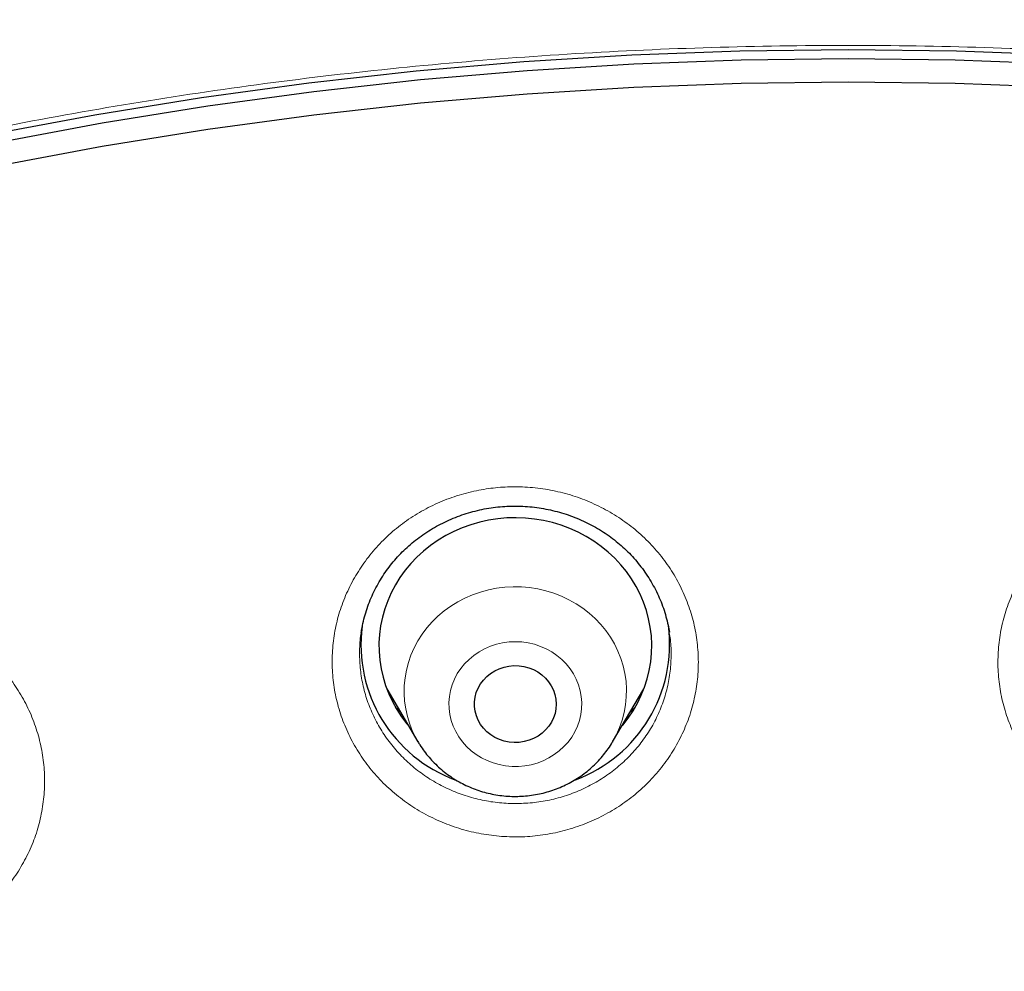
# Model space of a CAD drawing. Header units: millimetres. Extents: x 8 to 961, y 12 to 950.
# Tile 43 of 171: x 331 to 342, y 834 to 844. Entities that reach past the tile are written whole.
import ezdxf

# ---------------------------------------------------------------- set-up
doc = ezdxf.new("R2010")
doc.units = ezdxf.units.MM

msp = doc.modelspace()

# ---------------------------------------------------------------- linework, layer by layer
at = {"color": 7, "linetype": 'Continuous', "lineweight": 30}
for p, q in [((334.746, 837.307), (334.746, 837.303)), ((338.132, 837.3), (338.131, 837.304)), ((335.026, 836.682), (335.369, 836.099)), ((337.509, 836.099), (337.853, 836.682)), ((337.749, 836.471), (337.7, 836.423)), ((337.509, 836.099), (337.507, 836.095))]:
    msp.add_line(p, q, dxfattribs=at)
at = {"color": 252, "linetype": 'Continuous', "lineweight": 0}
msp.add_line((337.75, 836.472), (337.701, 836.425), dxfattribs=at)
at = {"color": 7, "linetype": 'Continuous', "lineweight": 30, "flags": 128}
for points in [[(330.649, 842.778), (331.816, 842.996), (332.989, 843.186), (334.167, 843.346), (335.348, 843.478), (336.533, 843.58), (337.72, 843.653), (338.909, 843.697), (340.099, 843.712), (341.289, 843.697), (342.478, 843.653)], [(330.743, 842.69), (331.898, 842.906), (333.059, 843.093), (334.225, 843.252), (335.395, 843.382), (336.568, 843.483), (337.744, 843.556), (338.921, 843.599), (340.099, 843.614)], [(340.099, 843.614), (341.277, 843.599), (342.454, 843.556)], [(330.743, 842.433), (331.898, 842.649), (333.059, 842.836), (334.225, 842.995), (335.395, 843.125), (336.568, 843.227), (337.744, 843.299), (338.921, 843.343), (340.099, 843.357)], [(340.099, 843.357), (341.277, 843.343), (342.454, 843.299)], [(337.615, 836.278), (337.62, 836.284), (337.68, 836.361), (337.734, 836.441), (337.782, 836.525), (337.824, 836.612), (337.86, 836.701), (337.889, 836.792), (337.912, 836.885), (337.928, 836.979), (337.937, 837.074), (337.939, 837.169), (337.935, 837.264), (337.923, 837.359), (337.905, 837.452), (337.88, 837.545), (337.849, 837.635), (337.811, 837.723), (337.767, 837.809), (337.717, 837.892), (337.661, 837.971), (337.6, 838.047), (337.533, 838.118), (337.461, 838.186), (337.385, 838.248), (337.304, 838.306), (337.219, 838.358), (337.131, 838.405), (337.039, 838.446), (336.945, 838.481), (336.849, 838.51), (336.75, 838.533), (336.65, 838.549), (336.55, 838.559), (336.448, 838.563), (336.347, 838.561), (336.246, 838.551), (336.146, 838.536), (336.048, 838.514), (335.951, 838.486), (335.856, 838.452), (335.764, 838.412), (335.675, 838.367), (335.59, 838.315), (335.508, 838.259), (335.431, 838.197), (335.358, 838.131), (335.291, 838.06), (335.228, 837.985), (335.171, 837.907), (335.12, 837.824), (335.075, 837.739), (335.036, 837.651), (335.003, 837.561), (334.977, 837.469), (334.958, 837.376), (334.945, 837.281), (334.94, 837.186), (334.941, 837.091), (334.949, 836.996), (334.963, 836.902), (334.985, 836.809), (335.013, 836.717), (335.048, 836.628), (335.089, 836.541), (335.136, 836.456), (335.189, 836.375), (335.247, 836.298), (335.264, 836.278)], [(336.482, 836.093), (336.427, 836.091), (336.371, 836.096), (336.317, 836.107), (336.265, 836.124), (336.215, 836.147), (336.169, 836.176), (336.127, 836.21), (336.089, 836.248), (336.057, 836.29), (336.031, 836.336), (336.011, 836.385), (335.997, 836.435), (335.99, 836.487), (335.99, 836.539), (335.997, 836.591), (336.01, 836.641), (336.03, 836.69), (336.056, 836.736), (336.088, 836.778), (336.125, 836.817), (336.167, 836.851), (336.213, 836.88), (336.263, 836.903), (336.315, 836.921), (336.369, 836.932), (336.424, 836.937), (336.48, 836.935), (336.534, 836.927), (336.588, 836.913), (336.639, 836.893), (336.687, 836.867), (336.731, 836.836), (336.771, 836.8), (336.806, 836.759), (336.835, 836.715), (336.858, 836.668), (336.875, 836.618), (336.886, 836.567), (336.889, 836.515), (336.886, 836.463), (336.876, 836.412), (336.859, 836.362), (336.836, 836.315), (336.807, 836.271), (336.773, 836.23), (336.733, 836.194), (336.689, 836.162), (336.641, 836.136), (336.59, 836.116), (336.537, 836.101), (336.482, 836.093)]]:
    msp.add_lwpolyline(points, dxfattribs=at)
at = {"color": 252, "linetype": 'Continuous', "lineweight": 0, "flags": 128}
for points in [[(335.369, 836.1), (335.349, 836.136), (335.31, 836.214), (335.278, 836.294), (335.253, 836.377), (335.234, 836.461), (335.222, 836.546), (335.217, 836.632), (335.218, 836.718), (335.227, 836.803), (335.242, 836.888), (335.264, 836.972), (335.292, 837.053), (335.327, 837.133), (335.368, 837.21), (335.415, 837.283), (335.468, 837.353), (335.526, 837.42), (335.589, 837.482), (335.657, 837.539), (335.73, 837.591), (335.806, 837.639), (335.886, 837.68), (335.969, 837.716), (336.055, 837.746), (336.143, 837.77), (336.232, 837.788), (336.323, 837.799), (336.414, 837.804), (336.506, 837.803), (336.597, 837.795), (336.687, 837.781), (336.776, 837.76), (336.863, 837.733), (336.947, 837.701), (337.029, 837.662), (337.107, 837.618), (337.182, 837.568), (337.253, 837.514), (337.319, 837.454), (337.38, 837.39), (337.435, 837.322), (337.486, 837.25), (337.53, 837.175), (337.568, 837.097), (337.6, 837.016), (337.626, 836.934), (337.644, 836.85), (337.657, 836.765), (337.662, 836.679), (337.66, 836.593), (337.652, 836.507), (337.637, 836.423), (337.615, 836.339), (337.586, 836.258), (337.552, 836.178), (337.511, 836.101), (337.509, 836.099)], [(336.37, 837.197), (336.3, 837.188), (336.231, 837.172), (336.165, 837.15), (336.101, 837.122), (336.04, 837.089), (335.983, 837.05), (335.93, 837.006), (335.882, 836.957), (335.839, 836.905), (335.801, 836.849), (335.77, 836.789), (335.745, 836.727), (335.726, 836.663), (335.714, 836.598), (335.709, 836.532), (335.711, 836.465), (335.719, 836.4), (335.734, 836.335), (335.756, 836.272), (335.784, 836.211), (335.818, 836.153), (335.858, 836.098), (335.904, 836.047), (335.954, 836.001), (336.009, 835.959), (336.068, 835.923), (336.13, 835.892), (336.196, 835.867), (336.263, 835.848), (336.333, 835.835), (336.403, 835.829), (336.473, 835.828), (336.544, 835.835), (336.613, 835.847), (336.681, 835.866), (336.746, 835.891), (336.809, 835.922), (336.868, 835.958), (336.923, 836), (336.973, 836.046), (337.019, 836.097), (337.059, 836.151), (337.094, 836.209), (337.122, 836.27), (337.144, 836.333), (337.159, 836.398), (337.168, 836.463), (337.17, 836.53), (337.165, 836.596), (337.153, 836.661), (337.134, 836.725), (337.109, 836.787), (337.078, 836.847), (337.041, 836.903), (336.998, 836.956), (336.95, 837.005), (336.897, 837.049), (336.84, 837.088), (336.78, 837.121), (336.716, 837.149), (336.649, 837.172), (336.581, 837.188), (336.511, 837.197), (336.44, 837.2), (336.37, 837.197)]]:
    msp.add_lwpolyline(points, dxfattribs=at)
at = {"color": 7, "linetype": 'Continuous', "lineweight": 30}
for centre, radius, start, end in [((336.328, 837.169), 1.586, 172.6609, 249.9983), ((336.549, 837.17), 1.587, 290.368, 7.4785)]:
    msp.add_arc(centre, radius, start, end, dxfattribs=at)
for points, knots in [([(387.277, 812.494), (387.275, 812.523), (387.272, 812.582), (387.266, 812.676), (387.26, 812.771), (387.254, 812.874), (387.246, 812.988), (387.238, 813.113), (387.228, 813.249), (387.216, 813.406), (387.202, 813.586), (387.185, 813.79), (387.165, 814.009), (387.143, 814.247), (387.118, 814.495), (387.092, 814.741), (387.066, 814.968), (387.042, 815.176), (387.018, 815.366), (386.998, 815.53), (386.98, 815.667), (386.965, 815.774), (386.954, 815.858), (386.945, 815.927), (386.935, 815.996), (386.923, 816.079), (386.908, 816.183), (386.89, 816.31), (386.867, 816.461), (386.842, 816.628), (386.814, 816.805), (386.766, 817.102), (386.694, 817.523), (386.593, 818.072), (386.482, 818.637), (386.359, 819.216), (386.225, 819.805), (386.081, 820.401), (385.904, 821.09), (385.688, 821.874), (385.494, 822.522), (385.363, 822.941), (385.304, 823.124), (385.25, 823.292), (385.201, 823.442), (385.156, 823.575), (385.118, 823.691), (385.086, 823.785), (385.061, 823.858), (385.042, 823.913), (385.027, 823.957), (385.014, 823.996), (384.998, 824.042), (384.974, 824.109), (384.942, 824.202), (384.901, 824.317), (384.853, 824.455), (384.795, 824.614), (384.731, 824.791), (384.658, 824.986), (384.576, 825.205), (384.483, 825.448), (384.379, 825.716), (384.265, 826.001), (384.146, 826.295), (384.024, 826.589), (383.881, 826.927), (383.716, 827.305), (383.531, 827.719), (383.345, 828.122), (383.16, 828.513), (382.976, 828.892), (382.799, 829.25), (382.628, 829.586), (382.464, 829.902), (382.307, 830.199), (382.158, 830.475), (382.016, 830.734), (381.878, 830.982), (381.695, 831.307), (381.459, 831.714), (381.168, 832.204), (380.865, 832.699), (380.623, 833.082), (380.449, 833.353), (380.346, 833.511), (380.242, 833.669), (380.14, 833.824), (380.049, 833.961), (379.969, 834.079), (379.901, 834.179), (379.839, 834.271), (379.781, 834.356), (379.729, 834.432), (379.681, 834.501), (379.64, 834.56), (379.608, 834.606), (379.583, 834.642), (379.561, 834.674), (379.535, 834.711), (379.502, 834.758), (379.463, 834.814), (379.411, 834.888), (379.344, 834.982), (379.26, 835.1), (379.164, 835.233), (379.056, 835.383), (378.935, 835.548), (378.801, 835.729), (378.654, 835.926), (378.497, 836.134), (378.33, 836.353), (378.153, 836.582), (377.963, 836.824), (377.764, 837.074), (377.56, 837.325), (377.32, 837.619), (377.043, 837.949), (376.732, 838.314), (376.392, 838.703), (376.025, 839.114), (375.632, 839.542), (375.25, 839.949), (374.879, 840.334), (374.52, 840.697), (374.174, 841.041), (373.842, 841.364), (373.544, 841.648), (373.276, 841.898), (373.031, 842.125), (372.777, 842.355), (372.477, 842.624), (372.126, 842.932), (371.721, 843.28), (371.292, 843.639), (370.841, 844.009), (370.365, 844.388), (369.962, 844.699), (369.641, 844.943), (369.411, 845.116), (369.184, 845.284), (368.967, 845.443), (368.762, 845.591), (368.56, 845.735), (368.362, 845.875), (368.17, 846.009), (367.997, 846.129), (367.845, 846.233), (367.713, 846.323), (367.601, 846.399), (367.516, 846.456), (367.458, 846.495), (367.423, 846.518), (367.396, 846.537), (367.364, 846.558), (367.319, 846.588), (367.256, 846.629), (367.18, 846.68), (367.088, 846.74), (366.982, 846.81), (366.861, 846.888), (366.725, 846.976), (366.577, 847.07), (366.423, 847.169), (366.213, 847.301), (365.945, 847.467), (365.564, 847.7), (365.115, 847.968), (364.592, 848.271), (364.048, 848.578), (363.481, 848.887), (362.892, 849.198), (362.28, 849.511), (361.664, 849.815), (361.046, 850.108), (360.436, 850.388), (359.822, 850.659), (359.207, 850.92), (358.593, 851.172), (357.9, 851.444), (357.128, 851.733), (356.277, 852.034), (355.428, 852.316), (354.581, 852.581), (353.736, 852.829), (352.895, 853.059), (352.08, 853.267), (351.293, 853.454), (350.538, 853.621), (349.795, 853.774), (349.064, 853.912), (348.348, 854.038), (347.646, 854.15), (346.958, 854.25), (346.285, 854.338), (345.627, 854.416), (344.984, 854.483), (344.356, 854.541), (343.75, 854.589), (343.154, 854.63), (342.555, 854.663), (341.937, 854.69), (341.299, 854.709), (340.662, 854.721), (340.028, 854.724), (339.398, 854.719), (338.752, 854.705), (338.09, 854.683), (337.462, 854.654), (336.876, 854.619), (336.341, 854.581), (335.815, 854.539), (335.302, 854.492), (334.757, 854.436), (334.181, 854.371), (333.579, 854.295), (332.996, 854.215), (332.433, 854.131), (331.89, 854.043), (331.366, 853.953), (330.896, 853.867), (330.471, 853.786), (330.082, 853.708), (329.683, 853.625), (329.27, 853.535), (328.797, 853.428), (328.262, 853.301), (327.661, 853.151), (327.063, 852.994), (326.467, 852.829), (325.876, 852.657), (325.269, 852.473), (324.646, 852.275), (324.009, 852.062), (323.309, 851.819), (322.552, 851.541), (321.742, 851.227), (320.929, 850.896), (320.114, 850.546), (319.298, 850.178), (318.482, 849.791), (317.703, 849.404), (316.962, 849.019), (316.371, 848.7), (315.894, 848.434), (315.535, 848.23), (315.204, 848.038), (314.906, 847.862), (314.639, 847.702), (314.39, 847.551), (314.16, 847.41), (313.948, 847.278), (313.75, 847.153), (313.566, 847.035), (313.396, 846.927), (313.248, 846.83), (313.12, 846.747), (313.019, 846.68), (312.939, 846.627), (312.87, 846.582), (312.796, 846.533), (312.71, 846.475), (312.609, 846.407), (312.493, 846.329), (312.361, 846.239), (312.215, 846.139), (312.057, 846.03), (311.871, 845.9), (311.656, 845.748), (311.409, 845.572), (311.136, 845.374), (310.834, 845.151), (310.503, 844.903), (310.154, 844.637), (309.789, 844.352), (309.407, 844.049), (309.02, 843.734), (308.636, 843.414), (308.264, 843.098), (307.903, 842.785), (307.553, 842.474), (307.158, 842.117), (306.723, 841.715), (306.255, 841.267), (305.81, 840.83), (305.387, 840.404), (304.987, 839.99), (304.614, 839.595), (304.269, 839.219), (303.948, 838.864), (303.645, 838.519), (303.353, 838.182), (303.008, 837.775), (302.611, 837.295), (302.166, 836.739), (301.692, 836.126), (301.335, 835.648), (301.087, 835.307), (300.986, 835.167), (300.893, 835.037), (300.813, 834.925), (300.747, 834.831), (300.694, 834.755), (300.65, 834.693), (300.619, 834.648), (300.596, 834.615), (300.576, 834.586), (300.551, 834.551), (300.516, 834.501), (300.47, 834.433), (300.412, 834.349), (300.348, 834.255), (300.28, 834.155), (300.207, 834.048), (300.109, 833.901), (299.982, 833.711), (299.825, 833.471), (299.657, 833.21), (299.477, 832.927), (299.287, 832.623), (299.097, 832.314), (298.91, 832.002), (298.728, 831.695), (298.548, 831.385), (298.374, 831.078), (298.205, 830.776), (298.042, 830.479), (297.844, 830.11), (297.614, 829.672), (297.359, 829.17), (297.136, 828.718), (296.944, 828.316), (296.778, 827.96), (296.62, 827.615), (296.468, 827.274), (296.318, 826.929), (296.168, 826.575), (295.989, 826.143), (295.783, 825.629), (295.611, 825.18), (295.496, 824.871), (295.439, 824.714), (295.386, 824.569), (295.34, 824.439), (295.299, 824.326), (295.267, 824.233), (295.241, 824.159), (295.221, 824.102), (295.205, 824.057), (295.193, 824.021), (295.18, 823.983), (295.163, 823.934), (295.142, 823.872), (295.114, 823.79), (295.079, 823.688), (295.037, 823.563), (294.991, 823.424), (294.94, 823.268), (294.884, 823.095), (294.824, 822.906), (294.76, 822.701), (294.692, 822.48), (294.621, 822.243), (294.547, 821.991), (294.439, 821.615), (294.3, 821.112), (294.136, 820.479), (293.977, 819.828), (293.826, 819.158), (293.713, 818.619), (293.633, 818.217), (293.584, 817.957), (293.535, 817.695), (293.489, 817.436), (293.447, 817.188), (293.409, 816.961), (293.376, 816.756), (293.347, 816.572), (293.322, 816.405), (293.3, 816.254), (293.283, 816.135), (293.27, 816.045), (293.261, 815.982), (293.253, 815.928), (293.248, 815.885), (293.242, 815.847), (293.236, 815.803), (293.228, 815.742), (293.217, 815.66), (293.204, 815.557), (293.189, 815.439), (293.173, 815.309), (293.155, 815.166), (293.137, 815.012), (293.119, 814.854), (293.102, 814.698), (293.085, 814.544), (293.07, 814.392), (293.05, 814.197), (293.028, 813.959), (293.004, 813.682), (292.982, 813.416), (292.965, 813.182), (292.951, 812.977), (292.939, 812.804), (292.93, 812.645), (292.924, 812.542), (292.921, 812.494)], [0, 0, 0, 0, 0.00063, 0.001265, 0.001948, 0.002706, 0.003546, 0.004469, 0.005476, 0.006565, 0.007955, 0.009461, 0.011082, 0.012798, 0.014754, 0.016574, 0.018255, 0.019799, 0.021205, 0.022474, 0.023449, 0.024258, 0.024875, 0.025313, 0.025798, 0.026413, 0.027158, 0.028127, 0.029253, 0.030531, 0.03186, 0.033204, 0.037185, 0.041295, 0.045533, 0.049899, 0.054361, 0.058868, 0.06342, 0.07006, 0.076791, 0.07831, 0.079736, 0.081029, 0.08219, 0.08322, 0.084117, 0.084881, 0.085389, 0.085815, 0.086159, 0.086423, 0.08671, 0.08725, 0.087978, 0.088864, 0.089954, 0.091192, 0.092576, 0.094107, 0.095784, 0.097724, 0.099829, 0.102098, 0.10448, 0.106814, 0.10909, 0.112551, 0.115868, 0.119043, 0.122287, 0.125367, 0.128283, 0.131035, 0.133624, 0.136086, 0.13838, 0.140504, 0.142535, 0.144584, 0.148662, 0.152812, 0.157034, 0.161327, 0.162691, 0.164062, 0.165441, 0.166814, 0.168096, 0.169041, 0.169917, 0.170726, 0.171468, 0.172142, 0.172748, 0.173287, 0.173703, 0.173976, 0.174226, 0.174558, 0.174971, 0.175466, 0.176042, 0.176942, 0.177989, 0.179181, 0.18052, 0.182005, 0.183637, 0.185414, 0.187339, 0.189303, 0.191399, 0.193627, 0.195978, 0.198331, 0.200644, 0.204202, 0.207663, 0.21103, 0.215388, 0.219575, 0.223591, 0.227436, 0.231109, 0.234611, 0.237942, 0.241102, 0.243465, 0.24583, 0.248287, 0.250836, 0.254488, 0.258312, 0.262309, 0.266479, 0.270821, 0.275336, 0.277377, 0.279452, 0.281489, 0.283408, 0.285207, 0.286888, 0.288716, 0.290378, 0.291876, 0.293207, 0.29432, 0.295283, 0.296097, 0.296488, 0.296783, 0.296986, 0.297197, 0.297604, 0.298135, 0.29879, 0.299569, 0.300471, 0.301498, 0.302648, 0.303915, 0.305224, 0.306549, 0.309203, 0.311923, 0.316058, 0.320337, 0.32476, 0.329327, 0.334038, 0.338893, 0.343892, 0.348601, 0.353363, 0.358095, 0.362797, 0.36747, 0.372113, 0.37851, 0.38485, 0.391134, 0.39736, 0.40353, 0.409643, 0.415699, 0.4212, 0.426624, 0.431934, 0.437131, 0.442214, 0.447184, 0.45204, 0.456783, 0.461412, 0.465927, 0.470329, 0.474617, 0.478661, 0.482841, 0.487159, 0.491614, 0.496206, 0.500491, 0.504889, 0.509399, 0.514023, 0.518759, 0.522556, 0.526316, 0.529995, 0.533593, 0.537112, 0.541483, 0.545723, 0.549832, 0.55381, 0.557658, 0.561375, 0.564961, 0.567682, 0.570435, 0.57329, 0.576247, 0.579306, 0.583465, 0.587798, 0.592306, 0.596479, 0.60079, 0.605241, 0.60983, 0.614559, 0.619389, 0.625438, 0.631551, 0.637731, 0.643975, 0.650285, 0.656661, 0.663102, 0.668709, 0.674366, 0.677348, 0.680317, 0.683127, 0.68548, 0.687688, 0.689749, 0.691665, 0.693435, 0.695059, 0.696661, 0.69809, 0.699346, 0.700429, 0.701339, 0.701933, 0.702475, 0.7031, 0.703826, 0.704687, 0.705685, 0.706822, 0.708094, 0.709464, 0.710914, 0.712933, 0.715089, 0.717383, 0.720156, 0.723105, 0.726232, 0.729535, 0.733016, 0.736674, 0.740232, 0.743729, 0.747153, 0.750504, 0.753781, 0.758597, 0.763245, 0.767726, 0.77204, 0.776186, 0.780166, 0.783764, 0.787213, 0.790514, 0.7937, 0.796859, 0.802071, 0.807218, 0.812298, 0.818902, 0.820186, 0.821464, 0.822642, 0.823668, 0.824467, 0.82514, 0.825687, 0.826109, 0.826352, 0.826563, 0.826869, 0.827279, 0.827902, 0.828662, 0.829491, 0.830374, 0.831312, 0.832305, 0.834214, 0.836298, 0.838556, 0.840989, 0.843597, 0.84638, 0.848904, 0.851545, 0.854171, 0.856744, 0.859264, 0.861733, 0.864148, 0.86844, 0.872555, 0.876494, 0.879476, 0.882348, 0.88511, 0.887802, 0.89055, 0.893367, 0.896251, 0.900825, 0.905559, 0.906826, 0.908082, 0.909223, 0.910234, 0.911115, 0.911865, 0.912404, 0.912848, 0.913197, 0.913451, 0.913688, 0.914086, 0.914578, 0.915137, 0.915987, 0.916951, 0.918031, 0.919225, 0.920563, 0.92202, 0.923597, 0.925295, 0.927112, 0.929048, 0.93107, 0.935746, 0.940548, 0.945477, 0.95053, 0.95571, 0.957641, 0.959588, 0.961553, 0.963525, 0.96539, 0.967115, 0.968611, 0.969983, 0.971229, 0.97235, 0.973346, 0.973878, 0.97436, 0.974763, 0.975083, 0.975324, 0.9756, 0.976064, 0.976677, 0.97744, 0.978352, 0.979292, 0.980352, 0.981523, 0.982705, 0.983866, 0.985006, 0.986124, 0.987222, 0.989354, 0.991402, 0.993365, 0.995241, 0.996604, 0.997848, 0.998979, 1, 1, 1, 1]), ([(334.746, 837.303), (334.746, 837.303), (334.75, 837.336), (334.763, 837.401), (334.787, 837.496), (334.817, 837.59), (334.853, 837.682), (334.895, 837.771), (334.942, 837.858), (334.994, 837.942), (335.05, 838.022), (335.112, 838.098), (335.178, 838.17), (335.248, 838.238), (335.323, 838.302), (335.403, 838.363), (335.486, 838.419), (335.573, 838.47), (335.663, 838.517), (335.756, 838.558), (335.851, 838.595), (335.948, 838.625), (336.047, 838.65), (336.147, 838.67), (336.247, 838.683), (336.347, 838.691), (336.448, 838.693), (336.549, 838.689), (336.65, 838.68), (336.75, 838.665), (336.85, 838.644), (336.949, 838.618), (337.046, 838.586), (337.141, 838.549), (337.234, 838.506), (337.323, 838.459), (337.409, 838.407), (337.49, 838.35), (337.568, 838.289), (337.642, 838.224), (337.711, 838.155), (337.776, 838.081), (337.837, 838.004), (337.894, 837.923), (337.945, 837.838), (337.992, 837.751), (338.033, 837.661), (338.068, 837.569), (338.097, 837.476), (338.119, 837.387), (338.129, 837.33), (338.133, 837.304)], [0, 0, 0, 0, 0.000259, 0.021463, 0.042751, 0.064082, 0.08541, 0.106686, 0.127877, 0.148952, 0.169885, 0.190662, 0.211285, 0.231857, 0.252574, 0.273389, 0.294287, 0.315246, 0.336246, 0.357258, 0.378244, 0.399177, 0.420036, 0.440798, 0.46145, 0.481978, 0.502429, 0.522988, 0.543673, 0.564465, 0.585346, 0.606288, 0.627264, 0.648243, 0.66919, 0.690083, 0.710902, 0.731638, 0.752266, 0.772736, 0.793321, 0.814083, 0.835001, 0.856051, 0.877204, 0.898418, 0.919655, 0.940865, 0.962006, 0.983041, 1, 1, 1, 1]), ([(335.177, 836.425), (335.174, 836.428), (335.155, 836.445), (335.138, 836.463), (335.123, 836.479)], [0, 0, 0, 0, 0.158183, 1, 1, 1, 1]), ([(335.369, 836.101), (335.376, 836.088), (335.397, 836.052), (335.438, 835.994), (335.49, 835.928), (335.548, 835.866), (335.61, 835.807), (335.676, 835.753), (335.746, 835.704), (335.82, 835.659), (335.896, 835.619), (335.976, 835.585), (336.057, 835.556), (336.141, 835.533), (336.226, 835.516), (336.313, 835.504), (336.4, 835.498), (336.487, 835.499), (336.574, 835.505), (336.661, 835.517), (336.746, 835.535), (336.83, 835.559), (336.912, 835.589), (336.992, 835.624), (337.068, 835.664), (337.142, 835.71), (337.212, 835.76), (337.278, 835.816), (337.34, 835.875), (337.397, 835.939), (337.449, 836.006), (337.486, 836.058), (337.503, 836.089), (337.506, 836.095)], [0, 0, 0, 0, 0.016421, 0.049647, 0.082922, 0.116246, 0.149622, 0.183054, 0.216539, 0.250075, 0.283663, 0.317299, 0.35098, 0.384703, 0.418459, 0.452248, 0.486062, 0.519897, 0.553747, 0.587604, 0.621462, 0.655316, 0.689158, 0.722981, 0.756779, 0.79055, 0.824279, 0.857969, 0.891612, 0.9252, 0.958735, 0.992216, 1, 1, 1, 1])]:
    msp.add_open_spline(points, degree=3, knots=knots, dxfattribs=at)
at = {"color": 252, "linetype": 'Continuous', "lineweight": 0}
for points, knots in [([(292.937, 812.513), (292.943, 812.702), (292.977, 813.859), (293.238, 815.975), (293.728, 818.843), (294.434, 821.674), (295.331, 824.456), (296.421, 827.177), (297.698, 829.825), (299.156, 832.389), (300.79, 834.858), (302.592, 837.221), (304.554, 839.468), (306.669, 841.59), (308.927, 843.577), (311.319, 845.421), (313.833, 847.115), (316.461, 848.65), (319.189, 850.02), (322.007, 851.22), (324.902, 852.244), (327.863, 853.088), (330.876, 853.748), (333.928, 854.222), (337.007, 854.507), (340.099, 854.602), (343.191, 854.507), (346.27, 854.222), (349.322, 853.748), (352.335, 853.088), (355.296, 852.244), (358.191, 851.22), (361.009, 850.02), (363.737, 848.65), (366.364, 847.115), (368.879, 845.421), (371.271, 843.577), (373.529, 841.59), (375.643, 839.468), (377.606, 837.221), (379.408, 834.858), (381.042, 832.389), (382.5, 829.825), (383.777, 827.177), (384.867, 824.456), (385.764, 821.674), (386.47, 818.843), (386.96, 815.975), (387.22, 813.859), (387.255, 812.702), (387.261, 812.513)], [0, 0, 0, 0, 0.004208, 0.025764, 0.04732, 0.068876, 0.090432, 0.111989, 0.133545, 0.155101, 0.176657, 0.198213, 0.21977, 0.241326, 0.262882, 0.284438, 0.305994, 0.327551, 0.349107, 0.370663, 0.392219, 0.413775, 0.435331, 0.456888, 0.478444, 0.5, 0.521556, 0.543112, 0.564669, 0.586225, 0.607781, 0.629337, 0.650893, 0.672449, 0.694006, 0.715562, 0.737118, 0.758674, 0.78023, 0.801787, 0.823343, 0.844899, 0.866455, 0.888011, 0.909568, 0.931124, 0.95268, 0.974236, 0.995792, 1, 1, 1, 1]), ([(292.606, 801.86), (292.619, 802.637), (292.648, 804.249), (292.876, 806.688), (293.246, 809.168), (293.767, 811.625), (294.433, 814.05), (295.242, 816.437), (296.193, 818.777), (297.282, 821.064), (298.505, 823.289), (299.86, 825.447), (301.341, 827.53), (302.944, 829.531), (304.663, 831.445), (306.495, 833.265), (308.432, 834.986), (310.469, 836.602), (312.598, 838.108), (314.815, 839.5), (317.111, 840.773), (319.479, 841.923), (321.912, 842.946), (324.403, 843.839), (326.943, 844.6), (329.524, 845.225), (332.138, 845.714), (334.778, 846.064), (337.434, 846.275), (340.099, 846.345), (342.764, 846.275), (345.42, 846.064), (348.059, 845.714), (350.674, 845.225), (353.255, 844.6), (355.795, 843.839), (358.285, 842.946), (360.719, 841.923), (363.087, 840.773), (365.383, 839.5), (367.599, 838.108), (369.729, 836.602), (371.766, 834.986), (373.703, 833.265), (375.534, 831.445), (377.254, 829.531), (378.857, 827.53), (380.338, 825.447), (381.693, 823.289), (382.916, 821.064), (384.005, 818.777), (384.956, 816.437), (385.765, 814.05), (386.431, 811.625), (386.952, 809.168), (387.321, 806.688), (387.55, 804.249), (387.579, 802.637), (387.592, 801.86)], [0, 0, 0, 0, 0.016664, 0.034566, 0.052467, 0.070368, 0.08827, 0.106171, 0.124072, 0.141974, 0.159875, 0.177776, 0.195678, 0.213579, 0.23148, 0.249382, 0.267283, 0.285184, 0.303085, 0.320987, 0.338888, 0.356789, 0.374691, 0.392592, 0.410493, 0.428395, 0.446296, 0.464197, 0.482099, 0.5, 0.517901, 0.535803, 0.553704, 0.571605, 0.589506, 0.607408, 0.625309, 0.64321, 0.661112, 0.679013, 0.696914, 0.714816, 0.732717, 0.750618, 0.76852, 0.786421, 0.804322, 0.822223, 0.840125, 0.858026, 0.875927, 0.893829, 0.91173, 0.929631, 0.947533, 0.965434, 0.983335, 1, 1, 1, 1]), ([(294.6, 801.003), (294.619, 801.942), (294.655, 803.813), (294.954, 806.6), (295.433, 809.351), (296.109, 812.066), (296.977, 814.745), (298.034, 817.376), (299.267, 819.938), (300.669, 822.409), (302.234, 824.778), (303.963, 827.043), (305.856, 829.205), (307.904, 831.256), (310.087, 833.18), (312.388, 834.959), (314.799, 836.584), (317.319, 838.055), (319.948, 839.372), (322.675, 840.53), (325.475, 841.523), (328.326, 842.339), (331.215, 842.974), (334.143, 843.427), (337.108, 843.698), (340.099, 843.787), (343.09, 843.698), (346.056, 843.426), (348.984, 842.974), (351.873, 842.339), (354.723, 841.523), (357.523, 840.53), (360.25, 839.372), (362.88, 838.055), (365.4, 836.584), (367.811, 834.959), (370.112, 833.18), (372.294, 831.256), (374.342, 829.205), (376.235, 827.042), (377.964, 824.777), (379.53, 822.409), (380.931, 819.938), (382.164, 817.375), (383.22, 814.744), (384.089, 812.066), (384.764, 809.351), (385.243, 806.6), (385.543, 803.813), (385.579, 801.942), (385.597, 801.003)], [0, 0, 0, 0, 0.020985, 0.041789, 0.062502, 0.083215, 0.104018, 0.125, 0.145987, 0.166791, 0.187505, 0.208217, 0.229019, 0.25, 0.270986, 0.291791, 0.312505, 0.333217, 0.354019, 0.375, 0.395986, 0.416791, 0.437505, 0.458217, 0.479019, 0.5, 0.520986, 0.541791, 0.562505, 0.583217, 0.604019, 0.625, 0.645986, 0.666791, 0.687505, 0.708217, 0.729019, 0.75, 0.770986, 0.791791, 0.812505, 0.833217, 0.854019, 0.875, 0.895985, 0.916789, 0.937502, 0.958215, 0.979017, 1, 1, 1, 1]), ([(336.63, 835.062), (336.629, 835.062), (336.554, 835.055), (336.402, 835.05), (336.176, 835.067), (335.953, 835.107), (335.737, 835.171), (335.529, 835.258), (335.333, 835.366), (335.151, 835.496), (334.985, 835.643), (334.837, 835.807), (334.71, 835.987), (334.604, 836.179), (334.521, 836.381), (334.463, 836.591), (334.429, 836.805), (334.421, 837.022), (334.439, 837.238), (334.481, 837.452), (334.549, 837.659), (334.641, 837.857), (334.755, 838.045), (334.89, 838.219), (335.046, 838.377), (335.218, 838.517), (335.406, 838.638), (335.608, 838.738), (335.819, 838.816), (336.034, 838.869), (336.248, 838.899), (336.465, 838.908), (336.686, 838.893), (336.909, 838.854), (337.126, 838.792), (337.334, 838.706), (337.531, 838.599), (337.715, 838.471), (337.882, 838.325), (338.031, 838.161), (338.16, 837.983), (338.267, 837.791), (338.351, 837.59), (338.411, 837.381), (338.446, 837.166), (338.456, 836.95), (338.44, 836.733), (338.399, 836.52), (338.333, 836.312), (338.243, 836.113), (338.13, 835.925), (337.996, 835.75), (337.842, 835.59), (337.67, 835.449), (337.483, 835.327), (337.283, 835.225), (337.072, 835.147), (336.854, 835.089), (336.704, 835.071), (336.63, 835.062)], [0, 0, 0, 0, 0.000143, 0.017993, 0.035901, 0.05375, 0.0716, 0.089507, 0.107357, 0.125218, 0.143137, 0.160999, 0.178881, 0.196819, 0.214702, 0.232602, 0.250559, 0.268459, 0.28637, 0.304335, 0.322245, 0.34015, 0.358113, 0.376018, 0.393907, 0.411854, 0.429743, 0.447612, 0.465539, 0.483408, 0.500125, 0.516842, 0.534698, 0.552612, 0.570467, 0.588323, 0.606236, 0.624091, 0.641958, 0.659883, 0.677751, 0.695639, 0.713584, 0.731472, 0.749377, 0.767339, 0.785242, 0.803152, 0.82112, 0.839029, 0.856931, 0.874889, 0.89279, 0.910673, 0.928613, 0.946497, 0.964312, 0.982184, 1, 1, 1, 1]), ([(343.568, 835.062), (343.567, 835.062), (343.492, 835.069), (343.342, 835.091), (343.123, 835.147), (342.913, 835.226), (342.713, 835.328), (342.526, 835.45), (342.355, 835.592), (342.201, 835.751), (342.067, 835.925), (341.955, 836.113), (341.865, 836.312), (341.799, 836.519), (341.758, 836.732), (341.742, 836.949), (341.752, 837.166), (341.786, 837.38), (341.847, 837.589), (341.931, 837.791), (342.038, 837.983), (342.167, 838.161), (342.317, 838.325), (342.484, 838.472), (342.668, 838.6), (342.866, 838.707), (343.074, 838.792), (343.292, 838.855), (343.515, 838.893), (343.736, 838.908), (343.953, 838.899), (344.167, 838.869), (344.382, 838.815), (344.593, 838.737), (344.794, 838.637), (344.981, 838.516), (345.154, 838.376), (345.309, 838.218), (345.444, 838.044), (345.558, 837.857), (345.649, 837.659), (345.716, 837.452), (345.759, 837.239), (345.777, 837.023), (345.769, 836.806), (345.735, 836.591), (345.677, 836.381), (345.594, 836.179), (345.488, 835.987), (345.361, 835.807), (345.212, 835.643), (345.046, 835.495), (344.863, 835.365), (344.666, 835.257), (344.458, 835.17), (344.242, 835.106), (344.019, 835.067), (343.794, 835.049), (343.643, 835.058), (343.568, 835.062)], [0, 0, 0, 0, 0.000143, 0.017993, 0.035901, 0.05375, 0.0716, 0.089507, 0.107357, 0.125218, 0.143137, 0.161, 0.178881, 0.196819, 0.214702, 0.232601, 0.250559, 0.268459, 0.286369, 0.304335, 0.322245, 0.34015, 0.358113, 0.376018, 0.393907, 0.411854, 0.429743, 0.447612, 0.465539, 0.483408, 0.500125, 0.516842, 0.534698, 0.552611, 0.570468, 0.588323, 0.606235, 0.624091, 0.641958, 0.659884, 0.677751, 0.69564, 0.713584, 0.731472, 0.749376, 0.767338, 0.785243, 0.803153, 0.821119, 0.839029, 0.85693, 0.874889, 0.89279, 0.910673, 0.928613, 0.946497, 0.964312, 0.982184, 1, 1, 1, 1]), ([(329.817, 833.828), (329.816, 833.828), (329.743, 833.808), (329.596, 833.776), (329.371, 833.752), (329.144, 833.752), (328.919, 833.777), (328.698, 833.825), (328.484, 833.897), (328.279, 833.991), (328.087, 834.106), (327.909, 834.242), (327.749, 834.395), (327.607, 834.565), (327.486, 834.748), (327.387, 834.944), (327.312, 835.149), (327.261, 835.361), (327.235, 835.576), (327.235, 835.793), (327.26, 836.009), (327.311, 836.22), (327.386, 836.424), (327.484, 836.619), (327.606, 836.802), (327.747, 836.971), (327.908, 837.123), (328.086, 837.257), (328.278, 837.371), (328.478, 837.462), (328.683, 837.529), (328.894, 837.576), (329.114, 837.601), (329.34, 837.602), (329.566, 837.58), (329.787, 837.533), (330.002, 837.462), (330.207, 837.37), (330.4, 837.255), (330.579, 837.121), (330.741, 836.969), (330.884, 836.8), (331.006, 836.617), (331.107, 836.423), (331.183, 836.218), (331.236, 836.007), (331.263, 835.791), (331.265, 835.574), (331.241, 835.359), (331.193, 835.147), (331.119, 834.942), (331.021, 834.747), (330.902, 834.563), (330.761, 834.393), (330.602, 834.24), (330.426, 834.104), (330.234, 833.99), (330.031, 833.895), (329.888, 833.85), (329.817, 833.828)], [0, 0, 0, 0, 0.000143, 0.017993, 0.035901, 0.053751, 0.0716, 0.089507, 0.107356, 0.125218, 0.143137, 0.160999, 0.178881, 0.196819, 0.214701, 0.232601, 0.250559, 0.268459, 0.286369, 0.304335, 0.322245, 0.34015, 0.358112, 0.376018, 0.393907, 0.411854, 0.429743, 0.447612, 0.465538, 0.483407, 0.500125, 0.516842, 0.534698, 0.552611, 0.570467, 0.588323, 0.606235, 0.624091, 0.641959, 0.659883, 0.677751, 0.69564, 0.713584, 0.731472, 0.749377, 0.767338, 0.785243, 0.803152, 0.821119, 0.839029, 0.85693, 0.874888, 0.89279, 0.910673, 0.928614, 0.946496, 0.964312, 0.982184, 1, 1, 1, 1]), ([(334.746, 837.303), (334.744, 837.297), (334.731, 837.23), (334.725, 837.1), (334.73, 836.915), (334.759, 836.732), (334.808, 836.553), (334.879, 836.381), (334.968, 836.217), (335.077, 836.064), (335.203, 835.923), (335.344, 835.797), (335.499, 835.687), (335.666, 835.594), (335.843, 835.52), (336.027, 835.465), (336.217, 835.431), (336.41, 835.416), (336.538, 835.423), (336.603, 835.427)], [0, 0, 0, 0, 0.0064143, 0.0685368, 0.1306448, 0.1929463, 0.2550547, 0.3170991, 0.3793457, 0.4413922, 0.5033667, 0.5655448, 0.6275217, 0.6894532, 0.7515826, 0.8135139, 0.8756094, 0.9379048, 1, 1, 1, 1]), ([(336.603, 835.427), (336.666, 835.434), (336.793, 835.45), (336.979, 835.499), (337.158, 835.566), (337.329, 835.652), (337.488, 835.757), (337.634, 835.878), (337.765, 836.014), (337.879, 836.163), (337.976, 836.323), (338.052, 836.494), (338.108, 836.671), (338.143, 836.853), (338.155, 837.038), (338.152, 837.188), (338.136, 837.274), (338.132, 837.3)], [0, 0, 0, 0, 0.068982, 0.138184, 0.207166, 0.276412, 0.345882, 0.415128, 0.484449, 0.553987, 0.62331, 0.69266, 0.762237, 0.831589, 0.900916, 0.970461, 1, 1, 1, 1]), ([(335.176, 836.427), (335.167, 836.434), (335.148, 836.451), (335.132, 836.469), (335.124, 836.479)], [0, 0, 0, 0, 0.479065, 1, 1, 1, 1])]:
    msp.add_open_spline(points, degree=3, knots=knots, dxfattribs=at)

doc.saveas('drawing.dxf')
